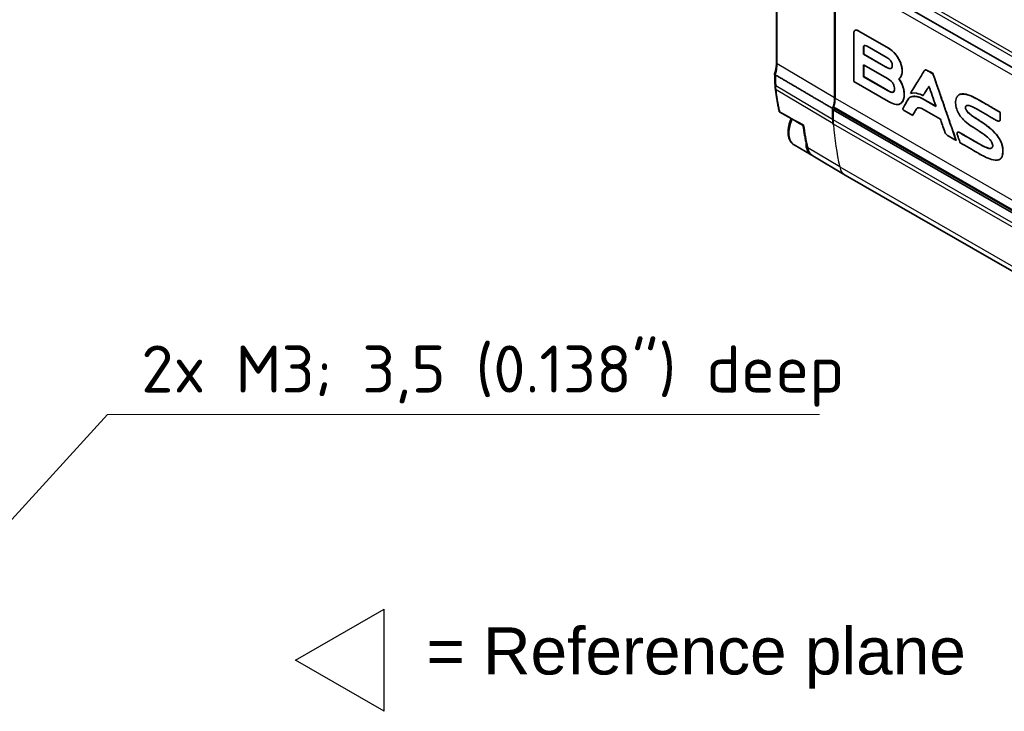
# Model space of a CAD drawing. Header units: millimetres. Extents: x 0 to 420, y 0 to 297.
# Tile 21 of 46: x 209 to 283, y 73 to 124. Entities that reach past the tile are written whole.
import ezdxf
from ezdxf.enums import TextEntityAlignment as Align

# ---------------------------------------------------------------- set-up
doc = ezdxf.new("R2010")
doc.units = ezdxf.units.MM
doc.layers.get('0').update_dxf_attribs({"lineweight": 25})
for name, color, linetype, lineweight in [('Sichtbar (ISO)', 7, 'Continuous', 35), ('Sichtbar schmal (ISO)', 7, 'Continuous', 25), ('Skizziergeometrie (ISO)', 7, 'Continuous', 25), ('Symbol (ISO)', 7, 'Continuous', 18), ('Symbole(DIN) 2', 7, 'Continuous', 25)]:
    doc.layers.add(name, color=color, linetype=linetype, lineweight=lineweight)
doc.styles.add('Aktuell-DIN', font='arial.ttf')
doc.styles.add('Notiztext (DIN)', font='isocpeur.ttf')
doc.styles.add('Textstil35', font='arial.ttf')
doc.dimstyles.new('Standard (DIN)$7', dxfattribs={"dimtxt": 3.5, "dimasz": 2.5, "dimexe": 1, "dimexo": 0, "dimgap": 0.7, "dimtad": 1, "dimtoh": 1, "dimrnd": 1e-08, "dimtxsty": 'Notiztext (DIN)', "dimcen": 0.09, "dimdle": 10, "dimclrd": 256, "dimclre": 256, "dimclrt": 256, "dimazin": 2, "dimtfac": 0.514286, "dimtdec": 4, "dimtmove": 0, "dimatfit": 3, "dimfxl": 1, "dimtolj": 1, "dimlwd": -1, "dimlwe": -1, "dimarcsym": 0})

# ---------------------------------------------------------------- blocks, each defined once
blk = doc.blocks.new('Spezielle Angaben')
at = {"layer": 'Skizziergeometrie (ISO)'}
for p, q in [((0, 0), (6.582, 3.8)), ((6.582, -3.8), (6.582, 3.8)), ((6.582, -3.8), (0, 0))]:
    blk.add_line(p, q, dxfattribs=at)
at = {"layer": 'Symbole(DIN) 2', "color": 7, "style": 'Aktuell-DIN'}
blk.add_attdef('Angaben:', text='', height=3.5, dxfattribs=at).set_placement((10, 2.5), align=Align.TOP_LEFT)
at = {"layer": 'Symbole(DIN) 2', "color": 7, "style": 'Textstil35'}
blk.add_attdef('Position:', text='', height=2.5, dxfattribs=at).set_placement((2.5, 0), align=Align.MIDDLE_LEFT)

msp = doc.modelspace()

# ---------------------------------------------------------------- linework, layer by layer
at = {"layer": 'Sichtbar (ISO)'}
for p, q in [((265.726, 130.174), (265.726, 120.87)), ((313.853, 102.896), (269.934, 128.187)), ((270.041, 118.273), (270.041, 127.577)), ((270.075, 118.252), (270.075, 127.556)), ((271.482, 123.177), (271.482, 119.478)), ((271.563, 123.29), (271.556, 123.286)), ((273.867, 122.072), (271.848, 123.234)), ((271.856, 123.238), (273.874, 122.076)), ((272.199, 121.52), (272.199, 122.056)), ((272.206, 121.524), (272.199, 121.52)), ((273.824, 120.584), (272.199, 121.52)), ((272.206, 122.06), (272.206, 121.524)), ((272.206, 121.524), (273.831, 120.588)), ((272.468, 122.107), (273.871, 121.299)), ((272.199, 119.845), (272.199, 120.735)), ((272.199, 120.735), (273.803, 119.811)), ((272.206, 120.731), (272.206, 119.849)), ((274.726, 121.311), (274.719, 121.307)), ((276.749, 120.336), (276.742, 120.332)), ((277.128, 120.194), (277.061, 120.232)), ((277.069, 120.236), (277.135, 120.198)), ((277.348, 120.067), (277.128, 120.194)), ((277.135, 120.198), (277.355, 120.071)), ((277.355, 120.071), (277.348, 120.067)), ((271.482, 119.478), (274.038, 118.006)), ((272.206, 119.849), (272.199, 119.845)), ((274.029, 118.791), (272.199, 119.845)), ((272.206, 119.849), (274.036, 118.795)), ((274.83, 119.688), (274.823, 119.684)), ((274.887, 119.732), (274.88, 119.727)), ((274.939, 117.84), (274.932, 117.836)), ((275.644, 118.306), (275.637, 118.302)), ((276.56, 118.231), (276.552, 118.227)), ((277.574, 117.636), (276.552, 118.227)), ((276.56, 118.231), (277.57, 117.646)), ((276.613, 118.444), (276.605, 118.44)), ((279.29, 118.496), (279.283, 118.492)), ((280.502, 118.26), (280.495, 118.256)), ((280.665, 118.171), (280.658, 118.167)), ((280.732, 118.132), (280.725, 118.128)), ((280.76, 118.117), (280.753, 118.113)), ((269.899, 116.658), (269.899, 117.479)), ((269.934, 117.376), (270.084, 117.463)), ((269.934, 117.376), (269.934, 116.637)), ((313.177, 92.474), (269.934, 117.376)), ((269.992, 117.516), (337.134, 78.851)), ((275.214, 117.328), (275.845, 116.965)), ((276.115, 117.435), (276.108, 117.431)), ((276.529, 117.473), (277.904, 116.681)), ((279.781, 117.484), (279.774, 117.48)), ((282.353, 117.194), (282.346, 117.19)), ((282.346, 116.689), (282.346, 117.19)), ((282.353, 117.194), (282.353, 116.693)), ((269.915, 116.313), (269.947, 116.332)), ((275.852, 116.969), (275.845, 116.965)), ((282.299, 116.556), (282.292, 116.552)), ((282.353, 116.693), (282.346, 116.689)), ((279.179, 115.715), (279.172, 115.711)), ((281.984, 115.641), (281.977, 115.637)), ((278.487, 115.444), (278.604, 115.376)), ((279.079, 115.111), (279.072, 115.107)), ((267.041, 114.766), (268.314, 114.033)), ((282.552, 114.236), (282.544, 114.232)), ((282.544, 114.223), (282.544, 114.232)), ((282.552, 114.227), (282.544, 114.223)), ((282.552, 114.236), (282.552, 114.227)), ((268.432, 113.957), (270.816, 112.533)), ((282.314, 113.697), (282.307, 113.693)), ((270.826, 112.527), (338.001, 73.843))]:
    msp.add_line(p, q, dxfattribs=at)
for centre, major_axis, ratio, start_param, end_param in [((279.683, 112.211), (9.871, -17.445), 0.57701, 3.955718, 3.991785), ((337.5, 81.777), (50.469, -89.828), 0.571701, 3.99093, 3.993418), ((268.626, 117.458), (0.998, 1.734), 0.578093, 5.044902, 5.495853), ((268.661, 117.438), (-0.998, -1.733), 0.578093, 1.977926, 2.354261), ((270.042, 117.602), (-0.0499, -0.0867), 0.578093, 5.119519, 6.283185), ((272.748, 118.298), (2.01, 3.491), 0.578093, 2.354261, 2.444417), ((292.81, 131.948), (16.227, 28.178), 0.578093, 2.444417, 2.446579), ((272.783, 118.278), (-2.011, -3.491), 0.578093, 5.495853, 5.58601), ((292.845, 131.928), (-16.227, -28.179), 0.578093, 5.58601, 5.588211), ((770.099, -159.805), (1116.87, -676.654), 0.019602, 4.259946, 4.259981), ((269.262, 115.68), (-0.948, -1.647), 0.578093, 5.465578, 6.315447), ((271.886, 114.369), (-1.061, -1.842), 0.578093, 6.273911, 6.283185)]:
    msp.add_ellipse(centre, major_axis=major_axis, ratio=ratio, start_param=start_param, end_param=end_param, dxfattribs=at)
for points, knots in [([(271.848, 123.234), (271.809, 123.256), (271.765, 123.281), (271.667, 123.306), (271.63, 123.309), (271.562, 123.293), (271.537, 123.275), (271.49, 123.221), (271.483, 123.181), (271.482, 123.177)], [-0.004891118, -0.004891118, -0.004891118, -0.004891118, -0.003505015, -0.003505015, -0.002595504, -0.002595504, -0.00163419, -0.00163419, 0, 0, 0, 0]), ([(271.563, 123.29), (271.566, 123.291), (271.576, 123.297), (271.596, 123.304), (271.62, 123.309), (271.642, 123.31), (271.66, 123.309), (271.68, 123.307), (271.7, 123.303), (271.722, 123.298), (271.746, 123.29), (271.771, 123.281), (271.798, 123.269), (271.826, 123.255), (271.846, 123.244), (271.856, 123.238)], [0.003238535, 0.003238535, 0.003238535, 0.003238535, 0.003447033, 0.004143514, 0.004901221, 0.005305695, 0.005728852, 0.006172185, 0.00663734, 0.007126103, 0.007640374, 0.008182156, 0.008753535, 0.009356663, 0.009993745, 0.009993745, 0.009993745, 0.009993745]), ([(272.199, 122.056), (272.199, 122.066), (272.2, 122.083), (272.205, 122.115), (272.209, 122.128), (272.223, 122.154), (272.233, 122.164), (272.262, 122.178), (272.281, 122.18), (272.357, 122.17), (272.423, 122.133), (272.468, 122.107)], [-0.04157904, -0.04157904, -0.04157904, -0.04157904, -0.03605527, -0.03605527, -0.0316714, -0.0316714, -0.02584908, -0.02584908, -0.01907492, -0.01907492, 0, 0, 0, 0]), ([(272.246, 122.17), (272.245, 122.17), (272.239, 122.166), (272.23, 122.156), (272.219, 122.139), (272.212, 122.117), (272.208, 122.096), (272.207, 122.076), (272.206, 122.065), (272.206, 122.06)], [-0.002660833, -0.002660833, -0.002660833, -0.002660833, -0.002560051, -0.002112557, -0.001645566, -0.00114648, -0.000602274, -0.000309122, 0, 0, 0, 0]), ([(274.719, 121.307), (274.682, 121.363), (274.622, 121.454), (274.463, 121.637), (274.392, 121.707), (274.16, 121.903), (274.005, 121.993), (273.867, 122.072)], [-0.1231541, -0.1231541, -0.1231541, -0.1231541, -0.0860367, -0.0860367, -0.0585007, -0.0585007, 0, 0, 0, 0]), ([(273.874, 122.076), (273.907, 122.057), (273.974, 122.019), (274.077, 121.956), (274.183, 121.885), (274.273, 121.817), (274.346, 121.756), (274.401, 121.706), (274.456, 121.652), (274.511, 121.594), (274.566, 121.531), (274.621, 121.462), (274.675, 121.389), (274.709, 121.337), (274.726, 121.311)], [0, 0, 0, 0, 0.00209298, 0.00428648, 0.00656144, 0.00890741, 0.01010746, 0.01132727, 0.01256964, 0.01383846, 0.01513885, 0.01647703, 0.01786036, 0.01929717, 0.01929717, 0.01929717, 0.01929717]), ([(265.726, 120.87), (265.726, 120.844), (265.726, 120.817), (265.724, 120.763), (265.722, 120.736), (265.718, 120.68), (265.715, 120.652), (265.709, 120.596), (265.705, 120.567), (265.696, 120.509), (265.692, 120.48), (265.686, 120.451)], [3.1415927, 3.1415927, 3.1415927, 3.1415927, 3.1881624, 3.1881624, 3.2347321, 3.2347321, 3.2813019, 3.2813019, 3.3278716, 3.3278716, 3.3744414, 3.3744414, 3.3744414, 3.3744414]), ([(273.871, 121.299), (273.924, 121.268), (273.99, 121.23), (274.146, 121.113), (274.165, 121.094), (274.203, 121.045)], [-0.03699207, -0.03699207, -0.03699207, -0.03699207, -0.01894863, -0.01894863, 0, 0, 0, 0]), ([(274.203, 121.045), (274.217, 121.025), (274.242, 120.99), (274.285, 120.895), (274.299, 120.856), (274.329, 120.736), (274.33, 120.671), (274.326, 120.602), (274.321, 120.566), (274.288, 120.492), (274.264, 120.478), (274.243, 120.465)], [-0.05212378, -0.05212378, -0.05212378, -0.05212378, -0.04272771, -0.04272771, -0.03618986, -0.03618986, -0.02273072, -0.02273072, -0.01279948, -0.01279948, 0, 0, 0, 0]), ([(274.88, 119.727), (274.912, 119.761), (274.982, 119.836), (275.047, 120.076), (275.068, 120.197), (275.045, 120.513), (275.012, 120.668), (274.88, 121.05), (274.798, 121.181), (274.719, 121.307)], [-0.1836672, -0.1836672, -0.1836672, -0.1836672, -0.1113964, -0.1113964, -0.0753566, -0.0753566, -0.0445282, -0.0445282, 0, 0, 0, 0]), ([(274.726, 121.311), (274.752, 121.269), (274.804, 121.187), (274.871, 121.058), (274.93, 120.927), (274.979, 120.794), (275.017, 120.66), (275.045, 120.528), (275.062, 120.398), (275.068, 120.284), (275.064, 120.186), (275.055, 120.104), (275.04, 120.027), (275.02, 119.955), (274.995, 119.889), (274.964, 119.829), (274.929, 119.776), (274.901, 119.746), (274.887, 119.732)], [0, 0, 0, 0, 0.0022017, 0.0043897, 0.00657303, 0.00875965, 0.01095683, 0.01317168, 0.01541153, 0.01768438, 0.01930038, 0.02091441, 0.02252289, 0.02412184, 0.02570711, 0.02727477, 0.0288214, 0.03034451, 0.03034451, 0.03034451, 0.03034451]), ([(265.644, 119.979), (265.626, 119.989), (265.612, 120), (265.593, 120.023), (265.588, 120.034), (265.587, 120.05), (265.588, 120.053), (265.589, 120.057)], [-0.03149311, -0.03149311, -0.03149311, -0.03149311, -0.02385025, -0.02385025, -0.01610294, -0.01610294, -0.01334409, -0.01334409, -0.01334409, -0.01334409]), ([(265.686, 120.451), (265.682, 120.425), (265.676, 120.4), (265.666, 120.348), (265.66, 120.322), (265.648, 120.27), (265.641, 120.243), (265.628, 120.191), (265.62, 120.164), (265.605, 120.111), (265.597, 120.084), (265.589, 120.057)], [0, 0, 0, 0, 0.00910935, 0.00910935, 0.0182187, 0.0182187, 0.02732805, 0.02732805, 0.0364374, 0.0364374, 0.04554675, 0.04554675, 0.04554675, 0.04554675]), ([(274.243, 120.465), (274.22, 120.455), (274.198, 120.447), (274.117, 120.453), (274.081, 120.462), (273.965, 120.503), (273.884, 120.55), (273.824, 120.584)], [-0.0528655, -0.0528655, -0.0528655, -0.0528655, -0.03656453, -0.03656453, -0.02511481, -0.02511481, 0, 0, 0, 0]), ([(273.831, 120.588), (273.85, 120.577), (273.888, 120.556), (273.944, 120.526), (274.001, 120.499), (274.047, 120.48), (274.084, 120.468), (274.11, 120.461), (274.136, 120.456), (274.161, 120.454), (274.185, 120.453), (274.208, 120.456), (274.23, 120.46), (274.243, 120.466), (274.249, 120.469)], [-0.009410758, -0.009410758, -0.009410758, -0.009410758, -0.008219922, -0.007010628, -0.005799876, -0.004601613, -0.00401015, -0.003424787, -0.002845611, -0.002272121, -0.00170315, -0.001136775, -0.000570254, -0.000022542, -0.000022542, -0.000022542, -0.000022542]), ([(276.64, 120.191), (276.49, 119.915), (276.324, 119.658), (275.946, 119.048), (275.716, 118.654), (275.685, 118.6)], [-0.05161803, -0.05161803, -0.05161803, -0.05161803, -0.02946895, -0.02946895, 0, 0, 0, 0]), ([(277.061, 120.232), (276.995, 120.27), (276.905, 120.321), (276.814, 120.344), (276.792, 120.347), (276.747, 120.338), (276.729, 120.325), (276.688, 120.28), (276.667, 120.24), (276.64, 120.191)], [-0.1024834, -0.1024834, -0.1024834, -0.1024834, -0.0591746, -0.0591746, -0.0442534, -0.0442534, -0.0262305, -0.0262305, 0, 0, 0, 0]), ([(276.749, 120.336), (276.753, 120.338), (276.762, 120.343), (276.779, 120.348), (276.802, 120.35), (276.827, 120.347), (276.856, 120.34), (276.889, 120.328), (276.926, 120.312), (276.969, 120.291), (277.017, 120.265), (277.051, 120.246), (277.069, 120.236)], [-0.007141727, -0.007141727, -0.007141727, -0.007141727, -0.006841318, -0.006316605, -0.005775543, -0.005197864, -0.004564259, -0.003857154, -0.003060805, -0.002161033, -0.001144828, 0, 0, 0, 0]), ([(279.072, 115.107), (278.784, 115.933), (278.497, 116.76), (277.922, 118.414), (277.635, 119.24), (277.348, 120.067)], [-0.5430984, -0.5430984, -0.5430984, -0.5430984, -0.2715492, -0.2715492, 0, 0, 0, 0]), ([(277.355, 120.071), (277.357, 120.066), (277.363, 120.048), (277.377, 120.007), (277.4, 119.941), (277.431, 119.851), (277.47, 119.739), (277.516, 119.607), (277.568, 119.457), (277.648, 119.226), (277.76, 118.906), (277.957, 118.338), (278.217, 117.591), (278.476, 116.844), (278.674, 116.276), (278.785, 115.955), (278.865, 115.724), (278.918, 115.575), (278.963, 115.443), (279.002, 115.331), (279.033, 115.241), (279.056, 115.175), (279.071, 115.134), (279.077, 115.115), (279.079, 115.111)], [-0.08176366, -0.08176366, -0.08176366, -0.08176366, -0.08152911, -0.08084541, -0.07974252, -0.07825038, -0.07639892, -0.07421809, -0.07173783, -0.06898809, -0.06279992, -0.05589313, -0.04088183, -0.02587053, -0.01896374, -0.01277557, -0.01002583, -0.00754557, -0.00536474, -0.00351328, -0.00202114, -0.00091824, -0.00023455, 0, 0, 0, 0]), ([(273.803, 119.811), (273.92, 119.743), (274.086, 119.646), (274.275, 119.47), (274.307, 119.435), (274.357, 119.372), (274.366, 119.356), (274.377, 119.337)], [-0.04152376, -0.04152376, -0.04152376, -0.04152376, -0.01401114, -0.01401114, -0.00659983, -0.00659983, 0, 0, 0, 0]), ([(274.377, 119.337), (274.38, 119.332), (274.382, 119.328), (274.385, 119.323), (274.392, 119.311), (274.392, 119.311)], [-0.001161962, -0.001161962, -0.001161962, -0.001161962, -0.00019366, -0.00019366, 0, 0, 0, 0]), ([(274.392, 119.311), (274.398, 119.302), (274.418, 119.269), (274.451, 119.185), (274.461, 119.152), (274.485, 119.053), (274.491, 118.991), (274.491, 118.902), (274.488, 118.844), (274.446, 118.734), (274.428, 118.718), (274.403, 118.701)], [-0.08000198, -0.08000198, -0.08000198, -0.08000198, -0.06267169, -0.06267169, -0.05215373, -0.05215373, -0.0299886, -0.0299886, -0.01524082, -0.01524082, 0, 0, 0, 0]), ([(274.823, 119.684), (274.831, 119.689), (274.841, 119.695), (274.864, 119.713), (274.873, 119.721), (274.88, 119.727)], [-0.01001005, -0.01001005, -0.01001005, -0.01001005, -0.00491234, -0.00491234, 0, 0, 0, 0]), ([(274.856, 117.8), (274.907, 117.822), (274.992, 117.858), (275.118, 118.034), (275.16, 118.127), (275.214, 118.386), (275.221, 118.552), (275.179, 118.894), (275.137, 119.052), (274.992, 119.434), (274.884, 119.594), (274.823, 119.684)], [-0.1280246, -0.1280246, -0.1280246, -0.1280246, -0.0960763, -0.0960763, -0.0754903, -0.0754903, -0.0529101, -0.0529101, -0.0325385, -0.0325385, 0, 0, 0, 0]), ([(274.887, 119.732), (274.883, 119.727), (274.873, 119.719), (274.859, 119.708), (274.845, 119.697), (274.835, 119.691), (274.83, 119.688)], [0, 0, 0, 0, 0.000480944, 0.000953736, 0.001415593, 0.00186373, 0.00186373, 0.00186373, 0.00186373]), ([(274.83, 119.688), (274.86, 119.644), (274.919, 119.556), (274.996, 119.416), (275.063, 119.272), (275.119, 119.124), (275.163, 118.975), (275.195, 118.824), (275.215, 118.674), (275.221, 118.529), (275.215, 118.392), (275.197, 118.266), (275.168, 118.152), (275.128, 118.052), (275.077, 117.966), (275.016, 117.895), (274.968, 117.857), (274.941, 117.841), (274.939, 117.84)], [0, 0, 0, 0, 0.00240096, 0.0047938, 0.00719519, 0.00962022, 0.01208265, 0.01459534, 0.01717059, 0.01982054, 0.02241858, 0.02494989, 0.02742121, 0.02983987, 0.03221426, 0.0345544, 0.03687245, 0.03699403, 0.03699403, 0.03699403, 0.03699403]), ([(265.616, 119.227), (265.617, 119.207), (265.619, 119.187), (265.621, 119.147), (265.623, 119.127), (265.626, 119.088), (265.627, 119.068), (265.631, 119.029), (265.633, 119.009), (265.638, 118.971), (265.64, 118.951), (265.643, 118.932)], [0, 0, 0, 0, 0.00676995, 0.00676995, 0.01353989, 0.01353989, 0.02030984, 0.02030984, 0.02707978, 0.02707978, 0.03384973, 0.03384973, 0.03384973, 0.03384973]), ([(265.643, 118.932), (265.658, 118.817), (265.674, 118.703), (265.708, 118.475), (265.726, 118.361), (265.763, 118.134), (265.782, 118.021), (265.823, 117.795), (265.844, 117.683), (265.888, 117.459), (265.911, 117.347), (265.935, 117.236)], [0, 0, 0, 0, 0.0425754, 0.0425754, 0.0851508, 0.0851508, 0.1277263, 0.1277263, 0.1703017, 0.1703017, 0.2128771, 0.2128771, 0.2128771, 0.2128771]), ([(274.403, 118.701), (274.39, 118.693), (274.366, 118.68), (274.293, 118.68), (274.261, 118.686), (274.154, 118.72), (274.082, 118.761), (274.029, 118.791)], [-0.04729131, -0.04729131, -0.04729131, -0.04729131, -0.03276214, -0.03276214, -0.02276177, -0.02276177, 0, 0, 0, 0]), ([(274.036, 118.795), (274.053, 118.786), (274.087, 118.766), (274.138, 118.74), (274.189, 118.717), (274.231, 118.702), (274.264, 118.693), (274.287, 118.688), (274.31, 118.684), (274.333, 118.684), (274.354, 118.685), (274.374, 118.689), (274.39, 118.695), (274.4, 118.699), (274.403, 118.701)], [-0.008536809, -0.008536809, -0.008536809, -0.008536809, -0.007451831, -0.006353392, -0.005256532, -0.004173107, -0.003638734, -0.003109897, -0.002586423, -0.002067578, -0.001551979, -0.001037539, -0.000521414, -0.000205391, -0.000205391, -0.000205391, -0.000205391]), ([(275.685, 118.6), (275.751, 118.62), (275.889, 118.661), (276.328, 118.577), (276.47, 118.508), (276.605, 118.44)], [-0.1210516, -0.1210516, -0.1210516, -0.1210516, -0.0574053, -0.0574053, 0, 0, 0, 0]), ([(276.605, 118.44), (276.677, 118.549), (276.749, 118.659), (276.896, 118.883), (276.971, 118.997), (277.055, 119.124), (277.056, 119.126), (277.057, 119.128)], [-0.013516, -0.013516, -0.013516, -0.013516, -0.00727066, -0.00727066, -0.00072181, -0.00072181, 0, 0, 0, 0]), ([(277.059, 119.123), (277.057, 119.12), (277.052, 119.113), (277.044, 119.101), (277.034, 119.086), (277.022, 119.067), (277.008, 119.047), (276.987, 119.015), (276.958, 118.97), (276.906, 118.892), (276.838, 118.788), (276.77, 118.685), (276.719, 118.606), (276.689, 118.561), (276.668, 118.529), (276.655, 118.509), (276.643, 118.49), (276.633, 118.475), (276.624, 118.462), (276.618, 118.453), (276.615, 118.448), (276.613, 118.445), (276.613, 118.444)], [-0.01968218, -0.01968218, -0.01968218, -0.01968218, -0.01943425, -0.0190706, -0.01861937, -0.01808788, -0.01748341, -0.01681326, -0.01530513, -0.01362185, -0.00996341, -0.00630497, -0.0046217, -0.00311357, -0.00244342, -0.00183895, -0.00130745, -0.00085623, -0.00049258, -0.00022379, -0.00005716, 0, 0, 0, 0]), ([(277.057, 119.128), (277.137, 118.897), (277.217, 118.667), (277.383, 118.188), (277.469, 117.94), (277.561, 117.673), (277.568, 117.654), (277.574, 117.636)], [-0.1633249, -0.1633249, -0.1633249, -0.1633249, -0.0877179, -0.0877179, -0.0060554, -0.0060554, 0, 0, 0, 0]), ([(280.495, 118.256), (280.366, 118.322), (280.212, 118.401), (279.864, 118.522), (279.706, 118.558), (279.461, 118.558), (279.363, 118.539), (279.206, 118.447), (279.147, 118.382), (279.042, 118.157), (279.038, 118.024), (279.035, 117.909)], [-0.1965892, -0.1965892, -0.1965892, -0.1965892, -0.1443215, -0.1443215, -0.1021846, -0.1021846, -0.0713414, -0.0713414, -0.0429903, -0.0429903, 0, 0, 0, 0]), ([(279.29, 118.496), (279.304, 118.504), (279.345, 118.525), (279.42, 118.549), (279.519, 118.563), (279.629, 118.563), (279.75, 118.548), (279.88, 118.519), (280.022, 118.475), (280.173, 118.418), (280.334, 118.346), (280.445, 118.29), (280.502, 118.26)], [-0.02777366, -0.02777366, -0.02777366, -0.02777366, -0.02652465, -0.02416382, -0.02169568, -0.01909844, -0.016354, -0.01344766, -0.01036757, -0.0071043, -0.00365039, 0, 0, 0, 0]), ([(274.038, 118.006), (274.161, 117.938), (274.309, 117.856), (274.699, 117.751), (274.809, 117.785), (274.856, 117.8)], [-0.0473274, -0.0473274, -0.0473274, -0.0473274, -0.02531457, -0.02531457, 0, 0, 0, 0]), ([(275.546, 118.234), (275.525, 118.198), (275.341, 117.876), (275.204, 117.636), (275.17, 117.574), (275.134, 117.513)], [-0.1308338, -0.1308338, -0.1308338, -0.1308338, -0.0334009, -0.0334009, 0, 0, 0, 0]), ([(276.552, 118.227), (276.461, 118.269), (276.359, 118.316), (276.111, 118.377), (276.005, 118.388), (275.689, 118.364), (275.578, 118.264), (275.546, 118.234)], [-0.0455066, -0.0455066, -0.0455066, -0.0455066, -0.03242147, -0.03242147, -0.02230636, -0.02230636, 0, 0, 0, 0]), ([(275.644, 118.306), (275.652, 118.31), (275.673, 118.322), (275.71, 118.339), (275.757, 118.356), (275.81, 118.37), (275.868, 118.381), (275.933, 118.387), (276.003, 118.387), (276.08, 118.382), (276.163, 118.369), (276.252, 118.349), (276.348, 118.319), (276.451, 118.281), (276.523, 118.248), (276.56, 118.231)], [-0.02163239, -0.02163239, -0.02163239, -0.02163239, -0.02093093, -0.0197419, -0.01845206, -0.01706426, -0.01558013, -0.01400006, -0.01232309, -0.0105469, -0.00866777, -0.0066806, -0.00457894, -0.00235506, 0, 0, 0, 0]), ([(279.035, 117.909), (279.035, 117.902), (279.036, 117.896), (279.037, 117.882), (279.037, 117.876), (279.038, 117.869)], [-0.0046469, -0.0046469, -0.0046469, -0.0046469, -0.00232345, -0.00232345, 0, 0, 0, 0]), ([(279.038, 117.869), (279.042, 117.754), (279.049, 117.624), (279.159, 117.293), (279.217, 117.17), (279.41, 116.858), (279.519, 116.745), (279.614, 116.648)], [-0.1119273, -0.1119273, -0.1119273, -0.1119273, -0.0696298, -0.0696298, -0.0431522, -0.0431522, 0, 0, 0, 0]), ([(280.658, 118.167), (280.631, 118.182), (280.604, 118.198), (280.55, 118.227), (280.523, 118.242), (280.495, 118.256)], [-0.02306188, -0.02306188, -0.02306188, -0.02306188, -0.01153104, -0.01153104, 0, 0, 0, 0]), ([(280.502, 118.26), (280.516, 118.253), (280.543, 118.239), (280.583, 118.217), (280.624, 118.195), (280.652, 118.179), (280.665, 118.171)], [-0.003472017, -0.003472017, -0.003472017, -0.003472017, -0.00262035, -0.001758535, -0.000885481, 0, 0, 0, 0]), ([(280.725, 118.128), (280.714, 118.134), (280.703, 118.141), (280.689, 118.149), (280.66, 118.166), (280.658, 118.167)], [-0.004586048, -0.004586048, -0.004586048, -0.004586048, -0.000764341, -0.000764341, 0, 0, 0, 0]), ([(280.665, 118.171), (280.666, 118.171), (280.666, 118.171), (280.666, 118.17), (280.667, 118.17), (280.668, 118.169), (280.67, 118.168), (280.672, 118.167), (280.674, 118.166), (280.677, 118.164), (280.681, 118.162), (280.689, 118.157), (280.699, 118.151), (280.709, 118.145), (280.716, 118.141), (280.721, 118.138), (280.724, 118.137), (280.726, 118.135), (280.727, 118.134), (280.729, 118.133), (280.73, 118.133), (280.731, 118.132), (280.732, 118.132), (280.732, 118.132), (280.732, 118.132)], [-0.001413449, -0.001413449, -0.001413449, -0.001413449, -0.001409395, -0.001397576, -0.00137851, -0.001352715, -0.001320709, -0.001283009, -0.001240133, -0.001192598, -0.001085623, -0.000966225, -0.000706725, -0.000447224, -0.000327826, -0.000220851, -0.000173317, -0.00013044, -0.00009274, -0.000060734, -0.000034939, -0.000015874, -0.000004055, 0, 0, 0, 0]), ([(280.753, 118.113), (280.752, 118.113), (280.74, 118.12), (280.738, 118.121), (280.725, 118.127), (280.725, 118.128)], [-0.0005139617, -0.0005139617, -0.0005139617, -0.0005139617, -0.0002569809, -0.0002569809, 0, 0, 0, 0]), ([(280.732, 118.132), (280.732, 118.132), (280.732, 118.132), (280.732, 118.131), (280.733, 118.131), (280.733, 118.131), (280.734, 118.131), (280.734, 118.13), (280.735, 118.13), (280.737, 118.129), (280.738, 118.128), (280.742, 118.126), (280.746, 118.124), (280.75, 118.122), (280.753, 118.12), (280.755, 118.119), (280.756, 118.119), (280.757, 118.118), (280.758, 118.118), (280.758, 118.117), (280.759, 118.117), (280.759, 118.117), (280.76, 118.117), (280.76, 118.117), (280.76, 118.117)], [-0.0005944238, -0.0005944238, -0.0005944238, -0.0005944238, -0.0005927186, -0.0005877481, -0.0005797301, -0.0005688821, -0.000555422, -0.0005395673, -0.0005215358, -0.0005015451, -0.0004565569, -0.0004063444, -0.0002972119, -0.0001880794, -0.0001378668, -0.0000928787, -0.000072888, -0.0000548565, -0.0000390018, -0.0000255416, -0.0000146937, -0.0000066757, -0.0000017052, 0, 0, 0, 0]), ([(282.346, 117.19), (282.081, 117.344), (281.815, 117.498), (281.084, 117.921), (281.071, 117.929), (280.753, 118.113)], [-0.2121533, -0.2121533, -0.2121533, -0.2121533, -0.1350427, -0.1350427, 0, 0, 0, 0]), ([(280.76, 118.117), (280.87, 118.053), (281.037, 117.957), (281.265, 117.824), (281.45, 117.718), (281.611, 117.624), (281.748, 117.544), (281.858, 117.481), (281.973, 117.414), (282.094, 117.344), (282.222, 117.27), (282.309, 117.22), (282.353, 117.194)], [-0.0339289, -0.0339289, -0.0339289, -0.0339289, -0.02691473, -0.02323748, -0.0193418, -0.01514895, -0.01291648, -0.01058019, -0.00813024, -0.00555679, -0.00284999, 0, 0, 0, 0]), ([(265.935, 117.236), (265.935, 117.235), (265.936, 117.235), (265.941, 117.232), (265.947, 117.229), (265.96, 117.222), (265.965, 117.22), (265.974, 117.215), (265.977, 117.213), (265.981, 117.211)], [-0.01381268, -0.01381268, -0.01381268, -0.01381268, -0.01067212, -0.01067212, -0.00432721, -0.00432721, -0.00158641, -0.00158641, 0, 0, 0, 0]), ([(275.134, 117.513), (275.134, 117.512), (275.129, 117.505), (275.121, 117.484), (275.119, 117.475), (275.117, 117.455), (275.118, 117.446), (275.121, 117.431), (275.123, 117.422), (275.131, 117.405), (275.136, 117.397), (275.15, 117.378), (275.158, 117.369), (275.185, 117.345), (275.204, 117.334), (275.214, 117.328)], [-0.014204, -0.014204, -0.014204, -0.014204, -0.0122146, -0.0122146, -0.0110194, -0.0110194, -0.00969453, -0.00969453, -0.00818534, -0.00818534, -0.00652973, -0.00652973, -0.00439865, -0.00439865, 0, 0, 0, 0]), ([(275.845, 116.965), (275.851, 116.975), (275.963, 117.173), (276.015, 117.266), (276.059, 117.344), (276.108, 117.43), (276.108, 117.43), (276.108, 117.431)], [-0.002780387, -0.002780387, -0.002780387, -0.002780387, -0.002372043, -0.002372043, -0.000241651, -0.000241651, 0, 0, 0, 0]), ([(276.115, 117.435), (276.115, 117.434), (276.114, 117.433), (276.112, 117.429), (276.108, 117.423), (276.104, 117.414), (276.098, 117.404), (276.091, 117.391), (276.083, 117.377), (276.07, 117.356), (276.053, 117.326), (276.023, 117.272), (275.984, 117.202), (275.944, 117.132), (275.914, 117.079), (275.897, 117.048), (275.885, 117.027), (275.877, 117.013), (275.87, 117), (275.864, 116.99), (275.859, 116.981), (275.855, 116.975), (275.853, 116.971), (275.852, 116.97), (275.852, 116.969)], [-0.01267755, -0.01267755, -0.01267755, -0.01267755, -0.01264118, -0.01253518, -0.01236417, -0.01213281, -0.01184574, -0.0115076, -0.01112304, -0.01069668, -0.0097372, -0.0086663, -0.00633878, -0.00401126, -0.00294035, -0.00198087, -0.00155452, -0.00116995, -0.00083181, -0.00054474, -0.00031338, -0.00014237, -0.00003637, 0, 0, 0, 0]), ([(276.108, 117.431), (276.128, 117.466), (276.147, 117.49), (276.244, 117.536), (276.289, 117.544), (276.42, 117.533), (276.475, 117.503), (276.529, 117.473)], [-0.05654424, -0.05654424, -0.05654424, -0.05654424, -0.03634098, -0.03634098, -0.02278471, -0.02278471, 0, 0, 0, 0]), ([(276.193, 117.512), (276.192, 117.511), (276.183, 117.505), (276.169, 117.495), (276.152, 117.481), (276.139, 117.467), (276.129, 117.455), (276.122, 117.445), (276.118, 117.439), (276.116, 117.436), (276.115, 117.435)], [-0.002796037, -0.002796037, -0.002796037, -0.002796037, -0.002645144, -0.002008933, -0.001442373, -0.000954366, -0.000554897, -0.000254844, -0.00006581, 0, 0, 0, 0]), ([(279.774, 117.48), (279.771, 117.498), (279.764, 117.545), (279.775, 117.609), (279.782, 117.636), (279.817, 117.68), (279.84, 117.693), (279.916, 117.714), (279.98, 117.706), (280.197, 117.655), (280.373, 117.566), (280.497, 117.503)], [-0.1178204, -0.1178204, -0.1178204, -0.1178204, -0.0935557, -0.0935557, -0.0825793, -0.0825793, -0.072363, -0.072363, -0.052312, -0.052312, 0, 0, 0, 0]), ([(280.676, 116.659), (280.605, 116.704), (280.454, 116.799), (280.198, 116.983), (280.077, 117.075), (279.927, 117.218), (279.891, 117.26), (279.835, 117.332), (279.819, 117.361), (279.787, 117.422), (279.781, 117.451), (279.774, 117.48)], [-0.04215445, -0.04215445, -0.04215445, -0.04215445, -0.02856914, -0.02856914, -0.01963235, -0.01963235, -0.01481958, -0.01481958, -0.00985457, -0.00985457, 0, 0, 0, 0]), ([(279.836, 117.688), (279.83, 117.684), (279.814, 117.672), (279.793, 117.646), (279.781, 117.611), (279.776, 117.579), (279.775, 117.55), (279.776, 117.518), (279.779, 117.495), (279.781, 117.484)], [-0.004684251, -0.004684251, -0.004684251, -0.004684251, -0.004114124, -0.003165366, -0.002204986, -0.001704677, -0.001182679, -0.00056679, 0, 0, 0, 0]), ([(279.781, 117.484), (279.785, 117.467), (279.791, 117.439), (279.808, 117.4), (279.825, 117.367), (279.847, 117.331), (279.876, 117.291), (279.912, 117.249), (279.956, 117.202), (280.008, 117.152), (280.07, 117.097), (280.142, 117.037), (280.209, 116.985), (280.269, 116.941), (280.318, 116.906), (280.371, 116.869), (280.426, 116.83), (280.485, 116.791), (280.548, 116.749), (280.614, 116.707), (280.66, 116.678), (280.683, 116.663)], [-0.02090646, -0.02090646, -0.02090646, -0.02090646, -0.02002885, -0.01953223, -0.01897721, -0.01834378, -0.01760999, -0.01675331, -0.01575141, -0.01458248, -0.0132253, -0.01165922, -0.00986405, -0.00887432, -0.0078199, -0.00669838, -0.00550734, -0.00424437, -0.00290707, -0.00149307, 0, 0, 0, 0]), ([(280.497, 117.503), (280.512, 117.495), (280.548, 117.478), (280.624, 117.436), (280.66, 117.416), (280.675, 117.407)], [-0.01246463, -0.01246463, -0.01246463, -0.01246463, -0.00626772, -0.00626772, 0, 0, 0, 0]), ([(280.675, 117.407), (280.676, 117.407), (280.693, 117.396), (280.695, 117.394), (280.712, 117.383), (280.713, 117.383)], [-0.0007997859, -0.0007997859, -0.0007997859, -0.0007997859, -0.0003998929, -0.0003998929, 0, 0, 0, 0]), ([(280.713, 117.383), (280.94, 117.26), (281.167, 117.123), (281.621, 116.861), (281.848, 116.729), (282.075, 116.598)], [-0.1925898, -0.1925898, -0.1925898, -0.1925898, -0.0962964, -0.0962964, 0, 0, 0, 0]), ([(266.823, 116.725), (266.785, 116.643), (266.752, 116.559), (266.659, 116.288), (266.616, 116.1), (266.579, 115.737), (266.585, 115.562), (266.652, 115.245), (266.711, 115.102), (266.865, 114.895), (266.947, 114.82), (267.041, 114.766)], [5.671923, 5.671923, 5.671923, 5.671923, 5.822918, 5.822918, 6.158235, 6.158235, 6.49618, 6.49618, 6.82551, 6.82551, 7.070517, 7.070517, 7.070517, 7.070517]), ([(277.904, 116.681), (277.914, 116.652), (278.008, 116.385), (278.095, 116.137), (278.194, 115.852), (278.204, 115.823)], [-0.02022197, -0.02022197, -0.02022197, -0.02022197, -0.00938817, -0.00938817, 0, 0, 0, 0]), ([(279.614, 116.648), (279.778, 116.487), (279.88, 116.39), (280.377, 116.05), (280.577, 115.925), (280.793, 115.79)], [-0.2532324, -0.2532324, -0.2532324, -0.2532324, -0.0916501, -0.0916501, 0, 0, 0, 0]), ([(280.722, 116.631), (280.714, 116.635), (280.707, 116.64), (280.691, 116.65), (280.684, 116.655), (280.676, 116.659)], [-0.006466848, -0.006466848, -0.006466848, -0.006466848, -0.003233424, -0.003233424, 0, 0, 0, 0]), ([(280.683, 116.663), (280.683, 116.663), (280.684, 116.663), (280.684, 116.663), (280.684, 116.663), (280.685, 116.662), (280.686, 116.662), (280.688, 116.661), (280.689, 116.66), (280.691, 116.659), (280.694, 116.657), (280.699, 116.653), (280.706, 116.649), (280.713, 116.645), (280.718, 116.641), (280.721, 116.64), (280.723, 116.638), (280.725, 116.637), (280.726, 116.637), (280.727, 116.636), (280.728, 116.635), (280.728, 116.635), (280.729, 116.635), (280.729, 116.635), (280.729, 116.635)], [-0.0009735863, -0.0009735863, -0.0009735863, -0.0009735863, -0.0009707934, -0.0009626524, -0.00094952, -0.0009317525, -0.0009097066, -0.0008837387, -0.0008542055, -0.0008214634, -0.0007477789, -0.0006655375, -0.0004867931, -0.0003080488, -0.0002258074, -0.0001521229, -0.0001193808, -0.0000898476, -0.0000638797, -0.0000418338, -0.0000240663, -0.0000109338, -0.0000027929, 0, 0, 0, 0]), ([(281.977, 115.637), (281.871, 115.748), (281.686, 115.941), (281.102, 116.391), (280.895, 116.522), (280.722, 116.631)], [-0.1658339, -0.1658339, -0.1658339, -0.1658339, -0.0734619, -0.0734619, 0, 0, 0, 0]), ([(280.729, 116.635), (280.792, 116.595), (280.916, 116.517), (281.096, 116.396), (281.266, 116.274), (281.427, 116.151), (281.579, 116.027), (281.722, 115.901), (281.857, 115.774), (281.942, 115.684), (281.984, 115.641)], [-0.02733085, -0.02733085, -0.02733085, -0.02733085, -0.02328548, -0.01944331, -0.01579395, -0.012326, -0.00902701, -0.00588327, -0.00287976, 0, 0, 0, 0]), ([(282.075, 116.598), (282.098, 116.583), (282.116, 116.573), (282.181, 116.548), (282.207, 116.541), (282.253, 116.539), (282.273, 116.542), (282.307, 116.56), (282.32, 116.574), (282.345, 116.628), (282.346, 116.668), (282.346, 116.689)], [-0.02920807, -0.02920807, -0.02920807, -0.02920807, -0.02165715, -0.02165715, -0.01660237, -0.01660237, -0.01213103, -0.01213103, -0.00768072, -0.00768072, 0, 0, 0, 0]), ([(282.353, 116.693), (282.353, 116.685), (282.353, 116.669), (282.351, 116.647), (282.347, 116.628), (282.342, 116.611), (282.336, 116.597), (282.329, 116.584), (282.32, 116.573), (282.311, 116.564), (282.304, 116.559), (282.3, 116.557), (282.299, 116.556)], [-0.008354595, -0.008354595, -0.008354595, -0.008354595, -0.007903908, -0.007481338, -0.007083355, -0.006706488, -0.006347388, -0.006002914, -0.005670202, -0.005346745, -0.005030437, -0.004974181, -0.004974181, -0.004974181, -0.004974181]), ([(267.696, 116.228), (267.696, 116.229), (267.696, 116.23), (267.697, 116.238), (267.703, 116.245), (267.713, 116.251), (267.717, 116.253), (267.725, 116.254), (267.729, 116.254), (267.734, 116.252), (267.736, 116.251), (267.738, 116.25), (267.738, 116.25), (267.739, 116.25)], [-0.01279913, -0.01279913, -0.01279913, -0.01279913, -0.01192831, -0.01192831, -0.00587117, -0.00587117, -0.00328557, -0.00328557, -0.00151167, -0.00151167, -0.00060241, -0.00060241, -0.00049611, -0.00049611, -0.00049611, -0.00049611]), ([(267.696, 116.228), (267.712, 116.119), (267.729, 116.01), (267.764, 115.792), (267.782, 115.684), (267.82, 115.469), (267.839, 115.362), (267.88, 115.149), (267.901, 115.043), (267.944, 114.833), (267.967, 114.728), (267.99, 114.624)], [0.15491759, 0.15491759, 0.15491759, 0.15491759, 0.16848669, 0.16848669, 0.1820558, 0.1820558, 0.1956249, 0.1956249, 0.20919401, 0.20919401, 0.22276311, 0.22276311, 0.22276311, 0.22276311]), ([(278.204, 115.823), (278.218, 115.785), (278.23, 115.75), (278.256, 115.684), (278.272, 115.652), (278.31, 115.591), (278.333, 115.563), (278.409, 115.49), (278.458, 115.46), (278.487, 115.444)], [-0.03320526, -0.03320526, -0.03320526, -0.03320526, -0.02625939, -0.02625939, -0.01924101, -0.01924101, -0.01211587, -0.01211587, 0, 0, 0, 0]), ([(279.366, 115.663), (279.345, 115.674), (279.305, 115.697), (279.243, 115.717), (279.222, 115.721), (279.191, 115.719), (279.179, 115.716), (279.158, 115.702), (279.152, 115.692), (279.143, 115.67), (279.141, 115.654), (279.142, 115.609), (279.145, 115.594), (279.151, 115.576)], [-0.0234736, -0.0234736, -0.0234736, -0.0234736, -0.0173358, -0.0173358, -0.01417743, -0.01417743, -0.01203921, -0.01203921, -0.00958908, -0.00958908, -0.00589598, -0.00589598, 0, 0, 0, 0]), ([(279.179, 115.715), (279.181, 115.716), (279.185, 115.718), (279.193, 115.721), (279.203, 115.724), (279.216, 115.724), (279.229, 115.724), (279.244, 115.721), (279.261, 115.717), (279.28, 115.711), (279.3, 115.703), (279.323, 115.693), (279.347, 115.681), (279.364, 115.672), (279.373, 115.667)], [-0.004389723, -0.004389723, -0.004389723, -0.004389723, -0.00426148, -0.004008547, -0.003737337, -0.003445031, -0.003128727, -0.002785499, -0.002412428, -0.002006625, -0.001565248, -0.001085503, -0.00056465, 0, 0, 0, 0]), ([(280.83, 114.824), (280.586, 114.954), (280.342, 115.102), (279.854, 115.383), (279.61, 115.523), (279.366, 115.663)], [-0.2069688, -0.2069688, -0.2069688, -0.2069688, -0.1034858, -0.1034858, 0, 0, 0, 0]), ([(279.373, 115.667), (279.401, 115.65), (279.46, 115.617), (279.58, 115.548), (279.803, 115.42), (280.057, 115.274), (280.277, 115.148), (280.395, 115.08), (280.477, 115.033), (280.553, 114.989), (280.622, 114.949), (280.683, 114.914), (280.736, 114.884), (280.787, 114.855), (280.819, 114.837), (280.837, 114.828)], [-0.03115965, -0.03115965, -0.03115965, -0.03115965, -0.02935122, -0.02744828, -0.0234388, -0.0151652, -0.01122091, -0.00936686, -0.00761818, -0.00599487, -0.00451692, -0.00320432, -0.00207706, -0.00112319, 0, 0, 0, 0]), ([(280.793, 115.79), (280.89, 115.729), (281.109, 115.59), (281.436, 115.321), (281.519, 115.238), (281.621, 115.123), (281.662, 115.069), (281.723, 114.971), (281.744, 114.928), (281.786, 114.816), (281.791, 114.764), (281.794, 114.722)], [-0.08492815, -0.08492815, -0.08492815, -0.08492815, -0.05493013, -0.05493013, -0.03694968, -0.03694968, -0.02399548, -0.02399548, -0.01457543, -0.01457543, 0, 0, 0, 0]), ([(282.544, 114.232), (282.547, 114.305), (282.549, 114.386), (282.523, 114.605), (282.504, 114.705), (282.431, 114.946), (282.372, 115.082), (282.174, 115.42), (282.042, 115.565), (281.977, 115.637)], [-0.08207172, -0.08207172, -0.08207172, -0.08207172, -0.06397879, -0.06397879, -0.04983659, -0.04983659, -0.0303646, -0.0303646, 0, 0, 0, 0]), ([(281.984, 115.641), (282.007, 115.615), (282.052, 115.566), (282.117, 115.488), (282.177, 115.409), (282.233, 115.33), (282.284, 115.249), (282.331, 115.168), (282.373, 115.086), (282.411, 115.003), (282.445, 114.919), (282.474, 114.834), (282.498, 114.749), (282.518, 114.663), (282.534, 114.576), (282.545, 114.488), (282.552, 114.4), (282.554, 114.316), (282.552, 114.262), (282.552, 114.236)], [-0.02495712, -0.02495712, -0.02495712, -0.02495712, -0.02334304, -0.02178371, -0.02027286, -0.01880361, -0.01736851, -0.01595956, -0.01456835, -0.01318613, -0.01180402, -0.01041314, -0.0090048, -0.00757064, -0.00610273, -0.00459372, -0.00303683, -0.00142591, 0, 0, 0, 0]), ([(278.604, 115.376), (278.682, 115.331), (278.76, 115.286), (278.996, 115.15), (279.056, 115.116), (279.072, 115.107)], [-0.009869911, -0.009869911, -0.009869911, -0.009869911, -0.006614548, -0.006614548, 0, 0, 0, 0]), ([(279.151, 115.576), (279.152, 115.572), (279.162, 115.544), (279.187, 115.47), (279.196, 115.443), (279.224, 115.364), (279.242, 115.309), (279.268, 115.234), (279.366, 114.947), (279.371, 114.935)], [-0.02895196, -0.02895196, -0.02895196, -0.02895196, -0.01954164, -0.01954164, -0.01433832, -0.01433832, -0.00409916, -0.00409916, 0, 0, 0, 0]), ([(279.371, 114.935), (279.445, 114.892), (280.221, 114.443), (280.618, 114.213), (280.731, 114.148), (280.866, 114.07)], [-0.1824085, -0.1824085, -0.1824085, -0.1824085, -0.0576008, -0.0576008, 0, 0, 0, 0]), ([(267.99, 114.624), (268.002, 114.566), (268.018, 114.511), (268.057, 114.405), (268.079, 114.354), (268.132, 114.257), (268.161, 114.211), (268.228, 114.126), (268.264, 114.087), (268.344, 114.016), (268.387, 113.984), (268.432, 113.957)], [0.2227631, 0.2227631, 0.2227631, 0.2227631, 0.333822, 0.333822, 0.4448808, 0.4448808, 0.5559396, 0.5559396, 0.6669985, 0.6669985, 0.7780573, 0.7780573, 0.7780573, 0.7780573]), ([(281.788, 114.663), (281.784, 114.642), (281.78, 114.622), (281.76, 114.579), (281.748, 114.564), (281.706, 114.525), (281.67, 114.513), (281.554, 114.5), (281.46, 114.524), (281.224, 114.608), (281.066, 114.694), (280.83, 114.824)], [-0.2222716, -0.2222716, -0.2222716, -0.2222716, -0.2037267, -0.2037267, -0.1886619, -0.1886619, -0.1586287, -0.1586287, -0.1004524, -0.1004524, 0, 0, 0, 0]), ([(280.837, 114.828), (280.855, 114.818), (280.893, 114.797), (280.954, 114.763), (281.021, 114.726), (281.118, 114.675), (281.218, 114.626), (281.319, 114.582), (281.394, 114.553), (281.467, 114.531), (281.536, 114.516), (281.6, 114.509), (281.658, 114.513), (281.694, 114.525), (281.71, 114.533), (281.712, 114.534)], [-0.0232503, -0.0232503, -0.0232503, -0.0232503, -0.02209217, -0.02078273, -0.01935077, -0.01782487, -0.01460305, -0.01296026, -0.01132951, -0.00973288, -0.00818893, -0.00671091, -0.0053042, -0.0039625, -0.0038493, -0.0038493, -0.0038493, -0.0038493]), ([(280.967, 114.016), (281.244, 113.867), (281.621, 113.666), (282.082, 113.628), (282.18, 113.636), (282.339, 113.704), (282.4, 113.755), (282.514, 113.944), (282.528, 114.078), (282.54, 114.184)], [-0.2100452, -0.2100452, -0.2100452, -0.2100452, -0.1003346, -0.1003346, -0.0692413, -0.0692413, -0.0416565, -0.0416565, 0, 0, 0, 0]), ([(281.794, 114.722), (281.795, 114.713), (281.795, 114.706), (281.792, 114.684), (281.791, 114.677), (281.788, 114.663)], [-0.0183977, -0.0183977, -0.0183977, -0.0183977, -0.0058937, -0.0058937, 0, 0, 0, 0]), ([(282.547, 114.188), (282.541, 114.134), (282.532, 114.052), (282.506, 113.951), (282.478, 113.878), (282.44, 113.811), (282.391, 113.752), (282.347, 113.717), (282.319, 113.7), (282.314, 113.697)], [-0.04314285, -0.04314285, -0.04314285, -0.04314285, -0.03996726, -0.03828794, -0.03654798, -0.03473708, -0.03283568, -0.03081502, -0.03034753, -0.03034753, -0.03034753, -0.03034753]), ([(282.54, 114.184), (282.54, 114.184), (282.542, 114.202), (282.543, 114.21), (282.544, 114.216), (282.544, 114.223)], [-0.003110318, -0.003110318, -0.003110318, -0.003110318, -0.002591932, -0.002591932, 0, 0, 0, 0]), ([(282.552, 114.227), (282.552, 114.227), (282.552, 114.227), (282.551, 114.227), (282.551, 114.226), (282.551, 114.225), (282.551, 114.224), (282.551, 114.223), (282.551, 114.222), (282.551, 114.22), (282.55, 114.218), (282.55, 114.213), (282.549, 114.207), (282.549, 114.201), (282.548, 114.197), (282.548, 114.194), (282.548, 114.193), (282.547, 114.191), (282.547, 114.19), (282.547, 114.189), (282.547, 114.189), (282.547, 114.188), (282.547, 114.188), (282.547, 114.188), (282.547, 114.188)], [-0.0007804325, -0.0007804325, -0.0007804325, -0.0007804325, -0.0007781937, -0.0007716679, -0.0007611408, -0.0007468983, -0.0007292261, -0.0007084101, -0.0006847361, -0.0006584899, -0.000599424, -0.0005334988, -0.0003902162, -0.0002469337, -0.0001810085, -0.0001219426, -0.0000956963, -0.0000720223, -0.0000512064, -0.0000335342, -0.0000192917, -0.0000087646, -0.0000022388, 0, 0, 0, 0]), ([(280.866, 114.07), (280.875, 114.065), (280.883, 114.061), (280.894, 114.055), (280.916, 114.043), (280.917, 114.042)], [-0.002701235, -0.002701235, -0.002701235, -0.002701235, -0.000450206, -0.000450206, 0, 0, 0, 0]), ([(280.917, 114.042), (280.918, 114.042), (280.938, 114.03), (280.947, 114.024), (280.954, 114.02), (280.961, 114.015)], [-0.003742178, -0.003742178, -0.003742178, -0.003742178, -0.003118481, -0.003118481, 0, 0, 0, 0]), ([(280.961, 114.015), (280.962, 114.015), (280.963, 114.016), (280.965, 114.016), (280.967, 114.016), (280.967, 114.016)], [-0.0007602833, -0.0007602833, -0.0007602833, -0.0007602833, -0.000343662, -0.000343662, 0, 0, 0, 0])]:
    msp.add_open_spline(points, degree=3, knots=knots, dxfattribs=at)
for points, degree in [([(265.644, 119.979), (265.644, 119.979), (265.645, 119.979), (265.645, 119.978)], 3), ([(269.899, 117.479), (267.794, 118.716), (265.645, 119.978)], 2), ([(267.697, 116.223), (267.111, 116.56), (266.525, 116.896), (265.939, 117.233)], 3), ([(265.981, 117.211), (266.497, 116.919), (267.164, 116.545), (267.603, 116.319)], 3), ([(267.739, 116.25), (267.693, 116.273), (267.646, 116.297), (267.603, 116.319)], 3)]:
    msp.add_open_spline(points, degree=degree, dxfattribs=at)
at = {"layer": 'Sichtbar schmal (ISO)'}
for p, q in [((265.783, 120.79), (265.783, 130.093)), ((269.934, 129.008), (314.563, 103.308)), ((269.946, 129.311), (314.831, 103.464)), ((270.075, 127.556), (313.704, 102.432)), ((271.856, 123.238), (271.848, 123.234)), ((272.206, 122.06), (272.199, 122.056)), ((273.874, 122.076), (273.867, 122.072)), ((270.041, 118.273), (265.783, 120.79)), ((273.831, 120.588), (273.824, 120.584)), ((277.069, 120.236), (277.061, 120.232)), ((277.135, 120.198), (277.128, 120.194)), ((269.899, 116.658), (265.673, 119.156)), ((269.911, 116.368), (265.698, 118.864)), ((274.036, 118.795), (274.029, 118.791)), ((270.075, 118.252), (337.251, 79.569)), ((269.976, 117.594), (337.152, 78.911)), ((313.177, 91.735), (269.934, 116.637)), ((269.946, 116.347), (313.189, 91.445)), ((280.683, 116.663), (280.676, 116.659)), ((280.729, 116.635), (280.722, 116.631)), ((279.373, 115.667), (279.366, 115.663)), ((270.42, 113.141), (268.045, 114.552)), ((280.837, 114.828), (280.83, 114.824)), ((282.547, 114.188), (282.54, 114.184)), ((270.42, 113.141), (337.595, 74.457))]:
    msp.add_line(p, q, dxfattribs=at)
for centre, major_axis, ratio, start_param, end_param in [((265.926, 120.87), (-0.2, 0), 0.575862, 0, 0.772308), ((264.312, 119.942), (1.038, 1.803), 0.578093, 5.263005, 5.495853), ((265.883, 120.415), (-0.197, 0.036), 0.426926, 0, 0.864144), ((265.806, 119.451), (-0.2, -0.009), 0.542616, 0, 0.74661), ((279.459, 112.11), (-9.689, 17.268), 0.570477, 0.812084, 0.848999), ((337.292, 81.673), (-50.304, 89.656), 0.570477, 0.848999, 0.851489), ((265.816, 119.236), (-0.2, -0.01), 0.541079, 0, 0.74552), ((265.841, 118.958), (-0.198, -0.026), 0.588854, 0, 0.69291), ((267.989, 116.413), (-0.948, -1.647), 0.578093, 4.876922, 6.283185), ((290.439, 133.313), (16.205, 28.14), 0.578093, 2.505158, 2.577024), ((292.845, 131.928), (-16.227, -28.179), 0.578093, 5.588211, 5.718617), ((268.185, 114.667), (-0.195, -0.043), 0.689348, 0, 0.633742), ((269.48, 115.755), (-1.039, -1.804), 0.578093, 5.718617, 6.273911), ((271.886, 114.369), (-1.061, -1.842), 0.578093, 5.718617, 6.273911)]:
    msp.add_ellipse(centre, major_axis=major_axis, ratio=ratio, start_param=start_param, end_param=end_param, dxfattribs=at)
for points, knots in [([(265.645, 119.978), (265.651, 119.996), (265.656, 120.013), (265.682, 120.102), (265.701, 120.173), (265.727, 120.288), (265.736, 120.331), (265.743, 120.374)], [-0.04740634, -0.04740634, -0.04740634, -0.04740634, -0.04130138, -0.04130138, -0.01588515, -0.01588515, 0, 0, 0, 0]), ([(265.698, 118.864), (265.694, 118.897), (265.69, 118.931), (265.684, 118.997), (265.681, 119.028), (265.677, 119.079), (265.676, 119.099), (265.674, 119.131), (265.674, 119.144), (265.673, 119.156)], [-0.03384973, -0.03384973, -0.03384973, -0.03384973, -0.02183307, -0.02183307, -0.01100116, -0.01100116, -0.00423122, -0.00423122, 0, 0, 0, 0]), ([(265.981, 117.211), (265.96, 117.31), (265.94, 117.41), (265.866, 117.784), (265.817, 118.061), (265.747, 118.513), (265.721, 118.688), (265.698, 118.864)], [-0.2080222, -0.2080222, -0.2080222, -0.2080222, -0.1698881, -0.1698881, -0.0653416, -0.0653416, 0, 0, 0, 0])]:
    msp.add_open_spline(points, degree=3, knots=knots, dxfattribs=at)

# ---------------------------------------------------------------- block references
ref = msp.add_blockref('Spezielle Angaben', (229.98, 76.45))
ref.add_attrib('Angaben:_001', '= Reference plane', (239.707, 75.39), dxfattribs={"layer": 'Symbole(DIN) 2', "color": 7, "height": 3.5, "style": 'Aktuell-DIN'})

# ---------------------------------------------------------------- texts
at = {"layer": 'Symbol (ISO)', "insert": (218.525, 95.301), "char_height": 3.5, "width": 51.58542, "attachment_point": 7, "line_spacing_factor": 0.6125, "style": 'Notiztext (DIN)'}
msp.add_mtext('{2x M3; 3,5 (0.138") deep}', dxfattribs=at)

# ---------------------------------------------------------------- leaders
at = {"layer": 'Symbol (ISO)', "annotation_type": 0, "has_hookline": 1, "hookline_direction": 0, "text_width": 50.4}
msp.add_leader([(204.016, 81.566), (216.025, 94.718), (218.525, 94.718)], dimstyle='Standard (DIN)$7', override={"dimgap": 0, "dimtad": 1}, dxfattribs=at)

doc.saveas('drawing.dxf')
